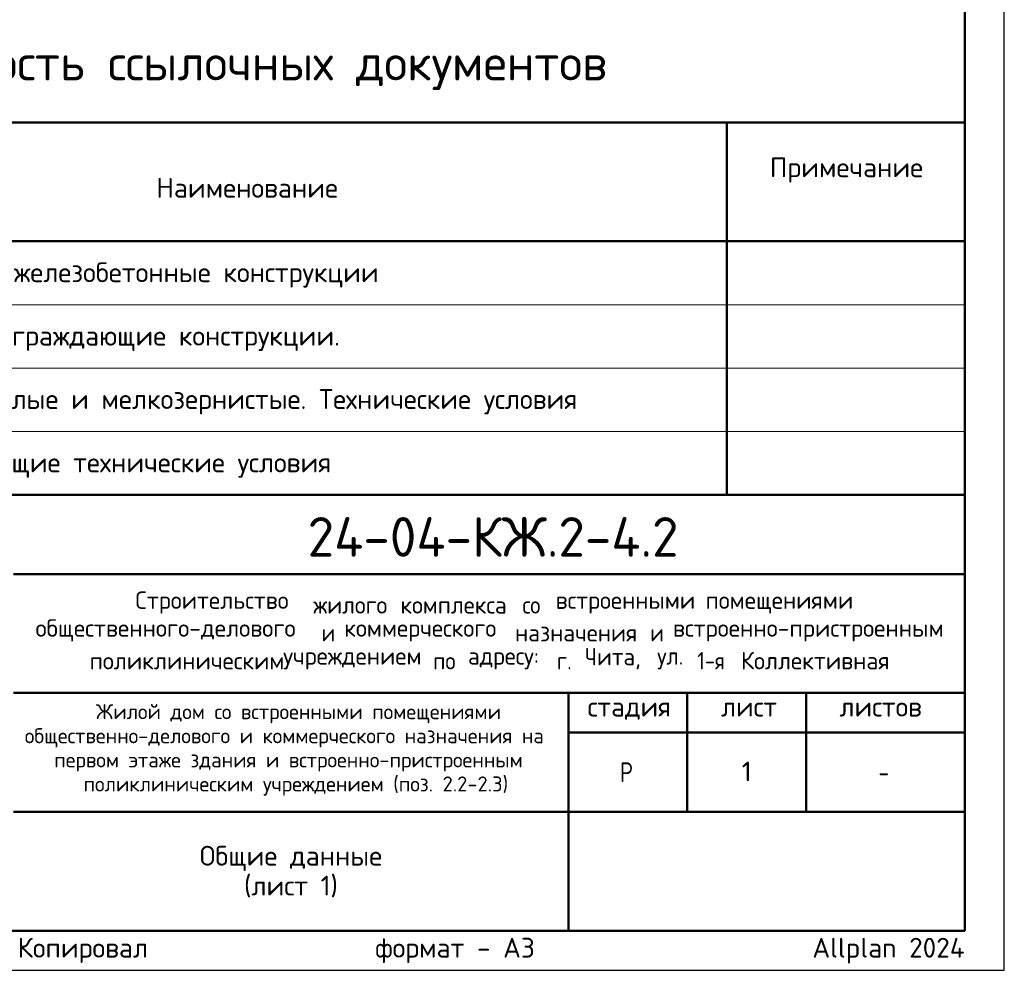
# Model space of a CAD drawing. Header units: millimetres. Extents: x 0 to 50400, y 0 to 35640.
# Tile 5 of 6: x 35493 to 50400, y 0 to 14396. Entities that reach past the tile are written whole.
import ezdxf

# ---------------------------------------------------------------- set-up
doc = ezdxf.new("R2010")
doc.units = ezdxf.units.MM
for name, color, linetype, lineweight in [('Standard', 7, 'Continuous', 25), ('Надписи', 7, 'Continuous', 25), ('Общий01', 7, 'Continuous', 13)]:
    doc.layers.add(name, color=color, linetype=linetype, lineweight=lineweight)
doc.styles.add('ISOCPEUR', font='txt')

msp = doc.modelspace()

# ---------------------------------------------------------------- linework, layer by layer
at = {"layer": 'Standard', "color": 7, "linetype": 'Continuous', "lineweight": 35, "transparency": 33554687}
msp.add_line((49800, 33120), (49800, 14040), dxfattribs=at)
at = {"layer": 'Standard', "color": 7, "linetype": 'Continuous', "lineweight": 13, "transparency": 33554687}
for p, q in [((27600, 12840), (49800, 12840)), ((27600, 10080), (49800, 10080)), ((27600, 9120), (49800, 9120)), ((27600, 9120), (49800, 9120)), ((27600, 8160), (49800, 8160)), ((27600, 7200), (49800, 7200))]:
    msp.add_line(p, q, dxfattribs=at)
at = {"layer": 'Standard', "color": 7, "linetype": 'Continuous', "lineweight": 50, "transparency": 33554687}
for p, q in [((46200, 12840), (46200, 7200)), ((27600, 11040), (49800, 11040)), ((27600, 7200), (49800, 7200)), ((35400, 6000), (49800, 6000)), ((35400, 4200), (49800, 4200)), ((43800, 2400), (43800, 4200)), ((45600, 2400), (45600, 4200)), ((47400, 2400), (47400, 4200)), ((43800, 3600), (49800, 3600)), ((35400, 2400), (49800, 2400)), ((43800, 600), (43800, 2400)), ((43800, 600), (43800, 2400))]:
    msp.add_line(p, q, dxfattribs=at)
at = {"layer": 'Standard', "color": 7, "linetype": 'Continuous', "lineweight": 25, "transparency": 33554687}
for p, q in [((49800, 600), (49800, 7200)), ((27600, 600), (49800, 600)), ((27600, 600), (49800, 600)), ((27600, 600), (49800, 600))]:
    msp.add_line(p, q, dxfattribs=at)
msp.add_lwpolyline([(0, 0), (50400, 0), (50400, 35640), (0, 35640), (0, 0)], close=True, dxfattribs=at)
msp.add_lwpolyline([(0, 0), (50400, 0), (50400, 35640), (0, 35640), (0, 0)], close=True, dxfattribs=at)
at = {"layer": 'Standard', "color": 7, "linetype": 'Continuous', "lineweight": 50, "transparency": 33554687}
for points in [[(2400, 35040), (49800, 35040), (49800, 600), (2400, 600), (2400, 35040)], [(27600, 7200), (27600, 12840), (49800, 12840), (49800, 7200), (27600, 7200)]]:
    msp.add_lwpolyline(points, close=True, dxfattribs=at)
at = {"layer": 'Standard', "color": 7, "linetype": 'Continuous', "lineweight": 25, "transparency": 33554687}
msp.add_lwpolyline([(49800, 7200), (27600, 7200), (27600, 600), (49800, 600), (49800, 7200)], dxfattribs=at)

# ---------------------------------------------------------------- texts
at = {"layer": 'Standard', "color": 7, "linetype": 'Continuous', "lineweight": -3, "transparency": 33554687, "char_height": 300, "style": 'ISOCPEUR'}
for s, insert, width, attachment_point in [('\\A1;{\\fISOCPEUR|i0|b0;\\H300.000000;\\W1.000000;\\C7;Примечание}\\P', (48010, 12120), 2336, 5), ('\\A1;{\\fISOCPEUR|i0|b0;\\H300.000000;\\W1.000000;\\C7;Наименование}\\P', (38937, 11850), 2786.67, 5), ('\\A1;{\\fISOCPEUR|i0|b0;\\H300.000000;\\W1.000000;\\C7;Бетонные и железобетонные конструкции}\\P', (32964, 10530), 8143.88, 4), ('\\A1;{\\fISOCPEUR|i0|b0;\\H300.000000;\\W1.000000;\\C7;Несущие и ограждающие конструкции.}\\P', (33009, 9570), 7483.78, 4), ('\\A1;{\\fISOCPEUR|i0|b0;\\H300.000000;\\W1.000000;\\C7;Бетоны тяжелые и мелкозернистые. Технические условия}\\P', (32964, 8610), 11114.18, 4), ('\\A1;{\\fISOCPEUR|i0|b0;\\H300.000000;\\W1.000000;\\C7;Опалубка. Общие технические условия}\\P', (32964, 7650), 7498.79, 4)]:
    msp.add_mtext(s, dxfattribs=dict(at, insert=insert, width=width, attachment_point=attachment_point))
at = {"layer": 'Standard', "color": 7, "linetype": 'Continuous', "lineweight": 50, "transparency": 33554687, "insert": (39852, 6262), "char_height": 600, "width": 6110.08, "attachment_point": 7, "style": 'ISOCPEUR'}
msp.add_mtext('\\W0.98;24-04-КЖ.2-4.2', dxfattribs=at)
at = {"layer": 'Standard', "color": 7, "linetype": 'Continuous', "lineweight": 25, "transparency": 33554687, "attachment_point": 7, "style": 'ISOCPEUR'}
for s, insert, char_height, width in [('\\W0.98;Строительство ', (37245, 5402), 264, 2820.83), ('\\W0.96;жилого ', (39937, 5402), 264, 1446.12), ('\\W0.97;комплекса ', (41257, 5402), 264, 1975.29), ('\\W0.90;со ', (43105, 5402), 264, 620.97), ('\\W0.98;встроенными ', (43607, 5402), 264, 2398.16), ('\\W0.98;помещениями', (45877, 5402), 264, 2292.21), ('\\W0.99;общественного-делового ', (35733, 4980), 264, 4457.19), ('\\W0.87;и ', (40063, 4980), 264, 457.48), ('\\W0.98;коммерческого ', (40406, 4980), 264, 2714.91), ('\\W0.97;назначения ', (42993, 4980), 264, 2173.24), ('\\W0.87;и ', (45039, 4980), 264, 457.46), ('\\W0.99;встроенно-пристроенным', (45382, 4980), 264, 4298.92), ('\\W0.95;Чита, ', (44049, 4557), 264, 1221.07), ('\\W0.86;1-я ', (45752, 4557), 264, 773.52), ('\\W0.98;Коллективная', (46412, 4557), 264, 2450.61), ('\\W0.98;поликлиническим ', (36552, 4557), 264, 3058.06), ('\\W0.98;учреждением ', (39482, 4557), 264, 2397.9), ('\\W0.91;по ', (41752, 4557), 264, 647.69), ('\\W0.96;адресу: ', (42280, 4557), 264, 1472.67), ('\\W0.89;г. ', (43627, 4557), 264, 539.49), ('\\W0.92;ул. ', (45145, 4557), 264, 728.23), ('\\W0.99;стадия    лист     листов', (44091, 3795), 300, 5247.11), ('\\W0.80;Р', (44580, 2850), 300, 359.84), ('\\W0.78;-', (48495, 2850), 300, 326.39)]:
    msp.add_mtext(s, dxfattribs=dict(at, insert=insert, char_height=char_height, width=width))
at = {"layer": 'Standard', "color": 7, "linetype": 'Continuous', "lineweight": 18, "transparency": 33554687, "char_height": 228, "attachment_point": 7, "style": 'ISOCPEUR'}
for s, insert, width in [('\\W0.99;Жилой дом со встроенными помещениями', (36647, 3741), 6015.25), ('\\W0.99;общественно-делового и коммерческого назначения на', (35570, 3376), 8168.16), ('\\W0.99;первом этаже здания и встроенно-пристроенным', (36015, 3011), 7279.77), ('\\W0.99;поликлиническим учреждением (поз. 2.2-2.3)', (36459, 2646), 6390.3)]:
    msp.add_mtext(s, dxfattribs=dict(at, insert=insert, width=width))
at = {"layer": 'Standard', "color": 7, "linetype": 'Continuous', "lineweight": 25, "transparency": 33554687, "insert": (39600, 1885), "char_height": 300, "width": 2780.25, "attachment_point": 2, "line_spacing_factor": 0.903614}
msp.add_mtext('\\A1;{\\fISOCPEUR|i0|b0;\\H300.000000;\\W1.000000;\\C7;Общие данные}\\P{\\fISOCPEUR|i0|b0;\\H300.000000;\\W1.000000;\\C7;(лист 1)}\\P', dxfattribs=at)
at = {"layer": 'Standard', "color": 8, "linetype": 'Continuous', "lineweight": 13, "transparency": 33554687, "insert": (49800, 297), "char_height": 300, "width": 14099.36, "attachment_point": 6, "style": 'ISOCPEUR'}
msp.add_mtext('\\A1;{\\fISOCPEUR|i0|b0;\\H300.000000;\\W1.000000;\\C8;Копировал                  формат - А3                      Allplan 2024}\\P', dxfattribs=at)
at = {"layer": 'Надписи', "color": 7, "linetype": 'Continuous', "lineweight": 13, "transparency": 33554687, "insert": (46500, 3012), "char_height": 300, "width": 233.33, "attachment_point": 5, "style": 'ISOCPEUR'}
msp.add_mtext('\\A1;{\\fISOCPEUR|i0|b0;\\H300.000000;\\W1.000000;\\C7;1}\\P', dxfattribs=at)
at = {"layer": 'Общий01', "transparency": 33554687, "insert": (38720, 13673), "char_height": 540, "width": 11823.5, "attachment_point": 5, "style": 'ISOCPEUR'}
msp.add_mtext('\\A1;{\\fISOCPEUR|i0|b0;\\H540.000000;\\W1.000000;\\C7;Ведомость ссылочных документов}\\P', dxfattribs=at)

doc.saveas('drawing.dxf')
